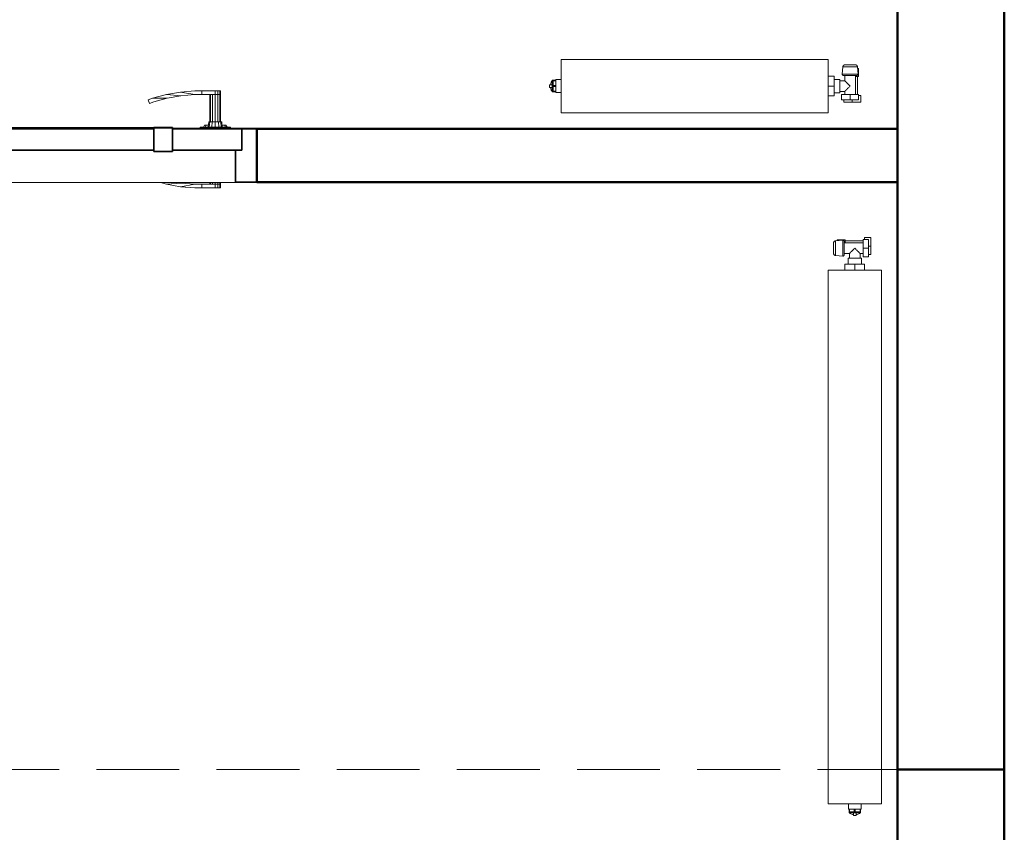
# Model space of a CAD drawing. Header units: millimetres. Extents: x 26623 to 48924, y 4737 to 39091.
# Tile 35 of 89: x 32019 to 33863, y 33850 to 35372. Entities that reach past the tile are written whole.
import ezdxf

# ---------------------------------------------------------------- set-up
doc = ezdxf.new("R2010")
doc.units = ezdxf.units.MM
doc.linetypes.add('ADSK_Скрыто', pattern=[300, 150, -150])
doc.linetypes.add('ADSK_Штриховая_ш3 п1_5', pattern=[225, 150, -75])
for name, color, linetype, lineweight in [('A-COLS-____-MCUT', 52, 'Continuous', 50), ('A-COLS-____-OTLN', 52, 'Continuous', 20), ('A-DETL-____-HDLN', 90, 'ADSK_Скрыто', 9), ('A-DETL-____-MBND', 5, 'ADSK_Штриховая_ш3 п1_5', 20), ('A-DOOR-____-MCUT', 31, 'Continuous', 35), ('A-DOOR-____-OTLN', 31, 'Continuous', 20), ('A-GENM-____-MCUT', 13, 'Continuous', 50), ('A-GENM-____-OTLN', 13, 'Continuous', 20), ('A-PART-____-OTLN', 2, 'Continuous', 20), ('A-WALL-____-MCUT', 113, 'Continuous', 50), ('A-WALL-____-OTLN', 113, 'Continuous', 20), ('M-EQPM-____-OTLN', 50, 'Continuous', 20), ('S-BEAM-____-OTLN', 12, 'Continuous', 20)]:
    doc.layers.add(name, color=color, linetype=linetype, lineweight=lineweight)

# ---------------------------------------------------------------- blocks, each defined once
blk = doc.blocks.new('Прямая форма - V line-610356-В_Этаж 03_Водопровод')
at = {"layer": 'A-DETL-____-MBND', "color": 253}
blk.add_line((-150, 6540), (-150, 4604), dxfattribs=at)
blk = doc.blocks.new('Прямая форма - BMR - 002-610357-В_Этаж 03_Водопровод')
blk.add_blockref('Прямая форма - V line-610356-В_Этаж 03_Водопровод', (0, 0))
blk = doc.blocks.new('Прямая форма - V line-610122-В_Этаж 03_Водопровод')
at = {"layer": 'A-DOOR-____-MCUT', "color": 53}
for p, q in [((-372, 0), (-400, 0)), ((-400, 0), (-400, -100)), ((-242, 0), (-372, 0)), ((-372, 0), (-372, -40)), ((-372, -40), (-372, 0)), ((-207, 2.5), (-242, 2.5)), ((-242, 2.5), (-242, -42.5)), ((-242, -40), (-242, 0)), ((-207, -42.5), (-207, 2.5)), ((207, 0), (-207, 0)), ((-207, 0), (-207, -40)), ((242, 2.5), (207, 2.5)), ((207, 2.5), (207, -42.5)), ((207, -40), (207, 0)), ((242, -42.5), (242, 2.5)), ((372, 0), (242, 0)), ((242, 0), (242, -40)), ((400, 0), (372, 0)), ((372, 0), (372, -40)), ((372, -40), (372, 0)), ((400, -100), (400, 0)), ((-372, -40), (-242, -40)), ((-360, -40), (-372, -40)), ((-360, -100), (-360, -40)), ((-242, -42.5), (-207, -42.5)), ((-207, -40), (207, -40)), ((207, -42.5), (242, -42.5)), ((242, -40), (372, -40)), ((360, -40), (360, -100)), ((372, -40), (360, -40)), ((-400, -100), (-360, -100)), ((360, -100), (400, -100))]:
    blk.add_line(p, q, dxfattribs=at)
at = {"layer": 'A-DOOR-____-OTLN', "color": 253}
for p, q in [((196.5, 54.1), (204.6, 57.1)), ((204.6, 57.1), (230.5, 64)), ((204.6, 57.1), (232, 57.2)), ((232, 57.2), (206.7, 50.4)), ((230.5, 64), (256.9, 68.7)), ((230.5, 64), (257.8, 61.7)), ((257.8, 61.7), (232, 57.2)), ((283.6, 71), (256.9, 68.7)), ((256.9, 68.7), (283.9, 64)), ((257.8, 61.7), (283.9, 64)), ((297, 71), (283.6, 71)), ((283.9, 64), (297, 64)), ((297, 71), (322, 71)), ((297, 64), (297, 71)), ((297, 64), (297, 71)), ((322, 64), (297, 64)), ((312, 13), (312, 64)), ((313.3, 64), (313.3, 13)), ((317, 64), (317, 13)), ((322, 71), (327, 71)), ((322, 64), (322, 71)), ((327, 64), (322, 64)), ((322, 13), (322, 64)), ((327, 64), (322, 64)), ((327, 71), (330.7, 71)), ((327, 64), (327, 71)), ((330.7, 64), (327, 64)), ((327, 13), (327, 64)), ((327, 64), (330.7, 64)), ((330.7, 71), (332, 71)), ((330.7, 64), (330.7, 71)), ((332, 64), (330.7, 64)), ((330.7, 64), (332, 64)), ((330.7, 13), (330.7, 64)), ((332, 64), (332, 71)), ((332, 13), (332, 64)), ((198.8, 47.5), (196.5, 54.1)), ((206.7, 50.4), (198.8, 47.5)), ((-207, 2.5), (-203.6, 2.5)), ((-203.6, 2.5), (-200.3, 2.5)), ((-203.6, 1), (-203.6, 2.5)), ((-200.3, 2.5), (-197, 2.5)), ((-200.3, 1), (-200.3, 2.5)), ((-197, 2.5), (-193.9, 2.5)), ((-197, 1), (-197, 2.5)), ((-193.9, 2.5), (-190.9, 2.5)), ((-193.9, 1), (-193.9, 2.5)), ((-190.9, 2.5), (-188, 2.5)), ((-190.9, 1), (-190.9, 2.5)), ((-188, 2.5), (-185.3, 2.5)), ((-188, 1), (-188, 2.5)), ((-185.3, 2.5), (-182.7, 2.5)), ((-185.3, 1), (-185.3, 2.5)), ((-182.7, 2.5), (-180.3, 2.5)), ((-182.7, 1), (-182.7, 2.5)), ((-180.3, 2.5), (-177.9, 2.5)), ((-180.3, 1), (-180.3, 2.5)), ((-177.9, 2.5), (-175.8, 2.5)), ((-177.9, 1), (-177.9, 2.5)), ((-175.8, 2.5), (-173.8, 2.5)), ((-175.8, 1), (-175.8, 2.5)), ((-173.8, 2.5), (-172, 2.5)), ((-173.8, 1), (-173.8, 2.5)), ((-172, 2.5), (0, 2.5)), ((-172, 1), (-172, 2.5)), ((0, 2.5), (172, 2.5)), ((172, 2.5), (173.8, 2.5)), ((172, 1), (172, 2.5)), ((173.8, 2.5), (175.8, 2.5)), ((173.8, 1), (173.8, 2.5)), ((175.8, 2.5), (177.9, 2.5)), ((175.8, 1), (175.8, 2.5)), ((177.9, 2.5), (180.3, 2.5)), ((177.9, 1), (177.9, 2.5)), ((180.3, 2.5), (182.7, 2.5)), ((180.3, 1), (180.3, 2.5)), ((182.7, 2.5), (185.3, 2.5)), ((182.7, 1), (182.7, 2.5)), ((185.3, 2.5), (188, 2.5)), ((185.3, 1), (185.3, 2.5)), ((188, 2.5), (190.9, 2.5)), ((188, 1), (188, 2.5)), ((190.9, 2.5), (193.9, 2.5)), ((190.9, 1), (190.9, 2.5)), ((193.9, 2.5), (197, 2.5)), ((193.9, 1), (193.9, 2.5)), ((197, 2.5), (200.3, 2.5)), ((197, 1), (197, 2.5)), ((200.3, 2.5), (203.6, 2.5)), ((200.3, 1), (200.3, 2.5)), ((203.6, 2.5), (207, 2.5)), ((203.6, 1), (203.6, 2.5)), ((350.5, 3), (293.5, 3)), ((293.5, 3), (293.5, 1)), ((300, 3), (302, 7)), ((304.7, 7), (302, 7)), ((302.9, 3), (304.7, 7)), ((304.7, 7), (309.4, 7)), ((309, 3), (310, 13)), ((311.6, 13), (310, 13)), ((310.7, 3), (311.6, 13)), ((311.6, 13), (316, 13)), ((316, 13), (315.5, 3)), ((316, 13), (322, 13)), ((322, 13), (328, 13)), ((322, 13), (322, 3)), ((328, 13), (332.4, 13)), ((328, 13), (328.5, 3)), ((332.4, 13), (334, 13)), ((332.4, 13), (333.3, 3)), ((334, 13), (335, 3)), ((334.6, 7), (339.3, 7)), ((339.3, 7), (342, 7)), ((339.3, 7), (341.1, 3)), ((342, 7), (344, 3)), ((350.5, 1), (350.5, 3)), ((230.5, -104), (219.3, -101)), ((257.8, -101.7), (230.5, -104)), ((230.5, -104), (256.9, -108.7)), ((253.7, -101), (257.8, -101.7)), ((283.9, -104), (256.9, -108.7)), ((256.9, -108.7), (283.6, -111)), ((257.8, -101.7), (283.9, -104)), ((297, -104), (283.9, -104)), ((297, -111), (297, -104)), ((297, -104), (322, -104)), ((297, -111), (297, -104)), ((312, -104), (312, -101)), ((313.3, -101), (313.3, -104)), ((317, -101), (317, -104)), ((322, -104), (322, -101)), ((327, -104), (322, -104)), ((322, -104), (327, -104)), ((322, -111), (322, -104)), ((327, -104), (327, -101)), ((330.7, -104), (327, -104)), ((327, -104), (330.7, -104)), ((327, -111), (327, -104)), ((330.7, -104), (330.7, -101)), ((332, -104), (330.7, -104)), ((330.7, -104), (332, -104)), ((330.7, -111), (330.7, -104)), ((332, -104), (332, -101)), ((332, -111), (332, -104)), ((283.6, -111), (297, -111)), ((322, -111), (297, -111)), ((327, -111), (322, -111)), ((330.7, -111), (327, -111)), ((332, -111), (330.7, -111))]:
    blk.add_line(p, q, dxfattribs=at)
blk = doc.blocks.new('Прямая форма - კარ1-612511-В_Этаж 03_Водопровод')
blk.add_blockref('Прямая форма - V line-610122-В_Этаж 03_Водопровод', (400, 100))
blk = doc.blocks.new('Прямая форма - V line-612541-В_Этаж 03_Водопровод')
at = {"layer": 'A-WALL-____-MCUT', "color": 9}
blk.add_line((7702.2, 200), (400, 200), dxfattribs=at)
blk = doc.blocks.new('Прямая форма - SW - 019-612542-В_Этаж 03_Водопровод')
blk.add_blockref('Прямая форма - V line-612541-В_Этаж 03_Водопровод', (0, 0))
blk = doc.blocks.new('Прямая форма - Timber - Floor-613062-В_Этаж 03_Водопровод')
at = {"layer": 'A-DETL-____-MBND', "color": 253}
blk.add_line((-4394.9, -3940), (-199.9, -3940), dxfattribs=at)
blk = doc.blocks.new('Прямая форма - SLA - 009-613065-В_Этаж 03_Водопровод')
blk.add_blockref('Прямая форма - Timber - Floor-613062-В_Этаж 03_Водопровод', (0, 0))
blk = doc.blocks.new('Family - Timber - Floor-613069-В_Этаж 03_Водопровод')
at = {"layer": 'A-DETL-____-MBND', "color": 253}
blk.add_line((-4394.9, -3940), (-199.9, -3940), dxfattribs=at)
blk = doc.blocks.new('Прямая форма - V line-613092-В_Этаж 03_Водопровод')
at = {"layer": 'A-COLS-____-MCUT', "color": 9}
for p, q in [((100, 150), (-100, 150)), ((-100, 150), (-100, -150)), ((100, -150), (100, 150)), ((-100, -150), (100, -150))]:
    blk.add_line(p, q, dxfattribs=at)
blk = doc.blocks.new('Прямая форма - CRE - 001-613093-В_Этаж 03_Водопровод')
blk.add_blockref('Прямая форма - V line-613092-В_Этаж 03_Водопровод', (0, 0))
blk = doc.blocks.new('Прямая форма - V line-613109-В_Этаж 03_Водопровод')
at = {"layer": 'A-WALL-____-MCUT', "color": 9}
for p, q in [((2170, 100), (970.3, 100)), ((970.3, 100), (970.3, 0)), ((2170, 0), (2170, 100)), ((970.3, 0), (2170, 0))]:
    blk.add_line(p, q, dxfattribs=at)
blk = doc.blocks.new('Прямая форма - SW - 017-613110-В_Этаж 03_Водопровод')
blk.add_blockref('Прямая форма - V line-613109-В_Этаж 03_Водопровод', (0, 0))
blk = doc.blocks.new('Family - კარ1-613112-В_Этаж 03_Водопровод')
at = {"layer": 'A-GENM-____-MCUT', "lineweight": 9}
for p, q in [((400, 101), (-400, 101)), ((-400, 101), (-400, -1)), ((400, -1), (400, 101)), ((-400, -1), (400, -1))]:
    blk.add_line(p, q, dxfattribs=at)
blk = doc.blocks.new('Прямая форма - V line-613630-В_Этаж 03_Водопровод')
at = {"layer": 'A-WALL-____-MCUT', "color": 9}
for p, q in [((7702.2, 0), (3930, 0)), ((3930, 0), (3930, -200)), ((3930, -200), (7702.2, -200))]:
    blk.add_line(p, q, dxfattribs=at)
blk = doc.blocks.new('Прямая форма - SW - 019-613631-В_Этаж 03_Водопровод')
blk.add_blockref('Прямая форма - V line-613630-В_Этаж 03_Водопровод', (0, 0))
blk = doc.blocks.new('V line_ifc_RVT-1-В_Этаж 03_Водопровод')
at = {"layer": 'A-COLS-____-OTLN', "color": 253, "lineweight": 20, "rotation": 180}
blk.add_blockref('Прямая форма - CRE - 001-613093-В_Этаж 03_Водопровод', (33763.2, 33817.6), dxfattribs=at)
at = {"layer": 'A-DOOR-____-OTLN', "color": 253, "lineweight": 20}
blk.add_blockref('Прямая форма - კარ1-612511-В_Этаж 03_Водопровод', (31663.6, 35067.6), dxfattribs=at)
at = {"layer": 'A-GENM-____-OTLN', "color": 253, "lineweight": 20}
for name, p in [('Прямая форма - SLA - 009-613065-В_Этаж 03_Водопровод', (33863.1, 37907.6)), ('Family - კარ1-613112-В_Этаж 03_Водопровод', (32063.6, 35067.6))]:
    blk.add_blockref(name, p, dxfattribs=at)
at = {"layer": 'A-PART-____-OTLN', "color": 253, "lineweight": 20}
blk.add_blockref('Family - Timber - Floor-613069-В_Этаж 03_Водопровод', (33863.1, 37907.6), dxfattribs=at)
at = {"layer": 'A-WALL-____-OTLN', "color": 253, "lineweight": 20, "rotation": 90}
for name, p in [('Прямая форма - SW - 019-613631-В_Этаж 03_Водопровод', (33663.2, 30037.6)), ('Прямая форма - SW - 019-612542-В_Этаж 03_Водопровод', (34063.2, 30037.6))]:
    blk.add_blockref(name, p, dxfattribs=at)
at = {"layer": 'A-WALL-____-OTLN', "color": 253, "lineweight": 20}
blk.add_blockref('Прямая форма - SW - 017-613110-В_Этаж 03_Водопровод', (31493.2, 35067.6), dxfattribs=at)
at = {"layer": 'S-BEAM-____-OTLN', "color": 253, "lineweight": 20, "rotation": 270}
blk.add_blockref('Прямая форма - BMR - 002-610357-В_Этаж 03_Водопровод', (27123.2, 33817.6), dxfattribs=at)
blk = doc.blocks.new('ADSK_Радиатор универсальный_Боковое подключение_Клапаны - Радиатор 600х1000-V50-В_Этаж 03_Водопровод')
at = {"layer": 'A-DETL-____-HDLN', "flags": 128}
for points in [[(-554, 0), (-554, 0), (-554, 0), (-553.9, 0), (-553.8, 0)], [(-553.8, 0), (-553.9, 0), (-553.9, 0), (-554, 0), (-554, 0), (-554, 0)], [(-528, 0), (-528, 0), (-528, 0), (-528.1, 0), (-528.2, 0), (-528.3, 0)], [(-528.2, 0), (-528.1, 0), (-528.1, 0), (-528, 0), (-528, 0), (-528, 0)], [(-549.8, -20), (-549.9, -20), (-549.9, -20), (-550, -20), (-550, -20), (-550, -20), (-550, -20)], [(-550, -20), (-550, -20), (-550, -20), (-549.9, -20), (-549.9, -20), (-549.8, -20), (-549.7, -20)], [(-532, -20), (-532, -20), (-532, -20), (-532.1, -20), (-532.1, -20), (-532.2, -20), (-532.3, -20)], [(-532.3, -20), (-532.2, -20), (-532.1, -20), (-532.1, -20), (-532, -20), (-532, -20), (-532, -20), (-532, -20)]]:
    blk.add_lwpolyline(points, dxfattribs=at)
at = {"layer": 'M-EQPM-____-OTLN'}
for p, q in [((500, 70), (-500, 70)), ((-500, 70), (-500, -30)), ((-500, 70), (500, 70)), ((-500, -30), (-500, 70)), ((500, -30), (500, 70)), ((500, 70), (500, -30)), ((-561, 50), (-545, 50)), ((-561, 38), (-561, 50)), ((-557, 38), (-561, 38)), ((-557, 46), (-541, 46)), ((-557, 36), (-557, 46)), ((-545, 50), (-529, 50)), ((-545, 50), (-545, 46)), ((-541, 46), (-525, 46)), ((-541, 46), (-541, 36)), ((-529, 46), (-529, 50)), ((-525, 36), (-525, 46)), ((-511, 20), (-511, 38.5)), ((-500, 38.5), (-511, 38.5)), ((-541, 36), (-557, 36)), ((-555, 36), (-555, 2)), ((-551, 36), (-551, 0)), ((-525, 36), (-541, 36)), ((-531, 30), (-531, 36)), ((-522, 30), (-531, 30)), ((-511, 32.5), (-522, 32.5)), ((-522, 32.5), (-522, 7.5)), ((-511, 1.5), (-511, 20)), ((-500, 20), (-511, 20)), ((510, 32), (500, 32)), ((510, 30.9), (510, 32)), ((510, 30.8), (510, 29.9)), ((510, 30.8), (515, 30.8)), ((515, 29.9), (510, 29.9)), ((510, 21.1), (510, 29.8)), ((510, 20.9), (510, 19.1)), ((510, 20.9), (515, 20.9)), ((515, 19.1), (510, 19.1)), ((510, 10.2), (510, 18.9)), ((517, 30.8), (515, 30.8)), ((515, 29.9), (515, 30.8)), ((515, 29.9), (515, 20.9)), ((515, 19.1), (515, 20.9)), ((515, 19.1), (515, 10.1)), ((517, 30.5), (517, 30.8)), ((517, 9.2), (517, 30.8)), ((517, 22.5), (522, 22.5)), ((522, 17.5), (522, 22.5)), ((-556.5, 2), (-556.5, -13)), ((-551, 2), (-556.5, 2)), ((-551, 0), (-531, 0)), ((-531, 0), (-531, 10)), ((-531, 10), (-522, 10)), ((-522, 7.5), (-511, 7.5)), ((-500, 1.5), (-511, 1.5)), ((500, 8), (510, 8)), ((510, 10.1), (510, 9.2)), ((510, 10.1), (515, 10.1)), ((515, 9.2), (510, 9.2)), ((510, 8), (510, 9.1)), ((515, 9.2), (515, 10.1)), ((515, 9.2), (517, 9.2)), ((517, 17.5), (522, 17.5)), ((517, 9.2), (517, 9.5)), ((-556.5, -13), (-555.2, -13)), ((-556, -2.3), (-554.9, -15.8)), ((-556, -2.3), (-526, -2.3)), ((-554.9, -15.8), (-527.1, -15.8)), ((-527.1, -15.8), (-526, -2.3)), ((-500, -30), (500, -30)), ((500, -30), (-500, -30))]:
    blk.add_line(p, q, dxfattribs=at)
at = {"layer": 'M-EQPM-____-OTLN', "flags": 128}
for points in [[(515, 30.8), (515.5, 30.7), (516, 30.6)], [(517, 29.9), (517.8, 29), (518.6, 27.5), (519.6, 24.3), (519.8, 22.5)], [(515, 9.2), (515.5, 9.3), (516, 9.4)], [(517, 10.1), (517.8, 11), (518.6, 12.5), (519.6, 15.7), (519.8, 17.5)], [(-556, -2.3), (-556, -2.3), (-556, -2.2), (-556, -2.1), (-556, -2), (-556, -1.9), (-556, -1.9), (-556, -1.8), (-556, -1.7), (-556, -1.6), (-555.9, -1.5), (-555.9, -1.5), (-555.9, -1.4), (-555.9, -1.3), (-555.9, -1.2), (-555.8, -1.2), (-555.8, -1.1), (-555.7, -1), (-555.7, -1), (-555.7, -0.9), (-555.6, -0.8), (-555.6, -0.8), (-555.5, -0.7), (-555.5, -0.6), (-555.4, -0.6), (-555.4, -0.5), (-555.3, -0.5), (-555.2, -0.4), (-555.2, -0.4), (-555.1, -0.3), (-555, -0.3), (-555, -0.2), (-554.9, -0.2), (-554.8, -0.2), (-554.7, -0.1), (-554.7, -0.1), (-554.6, -0.1), (-554.5, -0.1), (-554.4, 0), (-554.4, 0), (-554.3, 0), (-554.2, 0), (-554.1, 0), (-554, 0), (-554, 0)], [(-550, -20), (-550.2, -20), (-550.4, -20), (-550.6, -20), (-550.8, -19.9), (-551, -19.9), (-551.2, -19.9), (-551.4, -19.8), (-551.6, -19.7), (-551.8, -19.7), (-551.9, -19.6), (-552.1, -19.5), (-552.3, -19.4), (-552.5, -19.3), (-552.7, -19.2), (-552.8, -19.1), (-553, -19), (-553.1, -18.9), (-553.3, -18.8), (-553.4, -18.6), (-553.6, -18.5), (-553.7, -18.3), (-553.9, -18.2), (-554, -18), (-554.1, -17.9), (-554.2, -17.7), (-554.3, -17.5), (-554.4, -17.4), (-554.5, -17.2), (-554.6, -17), (-554.7, -16.8), (-554.7, -16.6), (-554.8, -16.4), (-554.8, -16.2), (-554.9, -16), (-554.9, -15.8)], [(-554, 0), (-554, 0), (-554, 0), (-553.9, 0), (-553.8, 0), (-553.7, 0), (-553.6, 0), (-553.5, 0), (-553.3, 0), (-553.2, 0), (-553, 0), (-552.8, 0), (-552.5, 0), (-552.3, 0), (-552, 0), (-551.7, 0), (-551.4, 0), (-551.1, 0), (-550.8, 0)], [(-528, 0), (-528, 0), (-528, 0), (-528.1, 0), (-528.2, 0), (-528.3, 0), (-528.4, 0), (-528.5, 0), (-528.7, 0), (-528.8, 0), (-529, 0), (-529.2, 0), (-529.5, 0), (-529.7, 0), (-530, 0), (-530.3, 0), (-530.6, 0), (-530.9, 0), (-531.2, 0), (-531.6, 0), (-531.9, 0), (-532.3, 0), (-532.7, 0), (-533.1, 0), (-533.5, 0), (-534, 0), (-534.4, 0), (-534.9, 0), (-535.3, 0), (-535.8, 0), (-536.3, 0), (-536.8, 0), (-537.3, 0), (-537.8, 0), (-538.3, 0), (-538.8, 0), (-539.3, 0), (-539.8, 0), (-540.3, 0), (-540.9, 0), (-541.4, 0), (-541.9, 0), (-542.4, 0), (-542.9, 0), (-543.4, 0), (-544, 0), (-544.5, 0), (-545, 0), (-545.4, 0), (-545.9, 0), (-546.4, 0), (-546.9, 0), (-547.3, 0), (-547.8, 0), (-548.2, 0), (-548.7, 0), (-549.1, 0), (-549.5, 0), (-549.9, 0), (-550.2, 0), (-550.6, 0), (-550.9, 0), (-551.3, 0), (-551.6, 0), (-551.9, 0), (-552.1, 0), (-552.4, 0), (-552.6, 0), (-552.9, 0), (-553.1, 0), (-553.2, 0), (-553.4, 0), (-553.6, 0), (-553.7, 0), (-553.8, 0), (-553.9, 0), (-553.9, 0), (-554, 0), (-554, 0), (-554, 0)], [(-527.1, -15.8), (-527.1, -16), (-527.2, -16.2), (-527.2, -16.4), (-527.3, -16.6), (-527.3, -16.8), (-527.4, -17), (-527.5, -17.2), (-527.6, -17.4), (-527.7, -17.5), (-527.8, -17.7), (-527.9, -17.9), (-528, -18), (-528.1, -18.2), (-528.3, -18.3), (-528.4, -18.5), (-528.6, -18.6), (-528.7, -18.8), (-528.9, -18.9), (-529, -19), (-529.2, -19.1), (-529.3, -19.2), (-529.5, -19.3), (-529.7, -19.4), (-529.9, -19.5), (-530.1, -19.6), (-530.2, -19.7), (-530.4, -19.7), (-530.6, -19.8), (-530.8, -19.9), (-531, -19.9), (-531.2, -19.9), (-531.4, -20), (-531.6, -20), (-531.8, -20), (-532, -20)], [(-531.4, 0), (-531.1, 0), (-530.7, 0), (-530.4, 0), (-530.1, 0), (-529.9, 0), (-529.6, 0), (-529.4, 0), (-529.1, 0), (-528.9, 0), (-528.8, 0), (-528.6, 0), (-528.4, 0), (-528.3, 0), (-528.2, 0), (-528.1, 0), (-528.1, 0), (-528, 0), (-528, 0), (-528, 0)], [(-528, 0), (-527.9, 0), (-527.8, 0), (-527.8, 0), (-527.7, 0), (-527.6, 0), (-527.5, -0.1), (-527.4, -0.1), (-527.4, -0.1), (-527.3, -0.1), (-527.2, -0.2), (-527.1, -0.2), (-527.1, -0.2), (-527, -0.3), (-526.9, -0.3), (-526.9, -0.3), (-526.8, -0.4), (-526.7, -0.4), (-526.7, -0.5), (-526.6, -0.6), (-526.6, -0.6), (-526.5, -0.7), (-526.5, -0.7), (-526.4, -0.8), (-526.4, -0.9), (-526.3, -0.9), (-526.3, -1), (-526.2, -1.1), (-526.2, -1.1), (-526.2, -1.2), (-526.1, -1.3), (-526.1, -1.4), (-526.1, -1.4), (-526.1, -1.5), (-526, -1.6), (-526, -1.7), (-526, -1.7), (-526, -1.8), (-526, -1.9), (-526, -2), (-526, -2.1), (-526, -2.1), (-526, -2.2), (-526, -2.3), (-526, -2.3)], [(-546.3, -20), (-546.6, -20), (-546.9, -20), (-547.1, -20), (-547.4, -20), (-547.6, -20), (-547.9, -20), (-548.1, -20), (-548.3, -20), (-548.5, -20), (-548.7, -20), (-548.9, -20), (-549.1, -20), (-549.2, -20), (-549.4, -20), (-549.5, -20), (-549.6, -20), (-549.7, -20), (-549.8, -20), (-549.9, -20), (-549.9, -20), (-550, -20), (-550, -20), (-550, -20), (-550, -20)], [(-550, -20), (-550, -20), (-550, -20), (-549.9, -20), (-549.9, -20), (-549.8, -20), (-549.7, -20), (-549.6, -20), (-549.5, -20), (-549.4, -20), (-549.3, -20), (-549.1, -20), (-549, -20), (-548.8, -20), (-548.6, -20), (-548.4, -20), (-548.2, -20), (-548, -20), (-547.8, -20), (-547.5, -20), (-547.3, -20), (-547, -20), (-546.7, -20), (-546.5, -20), (-546.2, -20), (-545.9, -20), (-545.6, -20), (-545.2, -20), (-544.9, -20), (-544.6, -20), (-544.3, -20), (-543.9, -20), (-543.6, -20), (-543.2, -20), (-542.9, -20), (-542.5, -20), (-542.2, -20), (-541.8, -20), (-541.5, -20), (-541.1, -20), (-540.7, -20), (-540.4, -20), (-540, -20), (-539.7, -20), (-539.3, -20), (-539, -20), (-538.6, -20), (-538.3, -20), (-537.9, -20), (-537.6, -20), (-537.3, -20), (-536.9, -20), (-536.6, -20), (-536.3, -20), (-536, -20), (-535.7, -20), (-535.4, -20), (-535.1, -20), (-534.9, -20), (-534.6, -20), (-534.4, -20), (-534.1, -20), (-533.9, -20), (-533.7, -20), (-533.5, -20), (-533.3, -20), (-533.1, -20), (-532.9, -20), (-532.8, -20), (-532.6, -20), (-532.5, -20), (-532.4, -20), (-532.3, -20), (-532.2, -20), (-532.1, -20), (-532.1, -20), (-532, -20), (-532, -20), (-532, -20), (-532, -20)], [(-532, -20), (-532, -20), (-532, -20), (-532.1, -20), (-532.1, -20), (-532.2, -20), (-532.3, -20), (-532.4, -20), (-532.5, -20), (-532.6, -20), (-532.7, -20), (-532.9, -20), (-533, -20), (-533.2, -20), (-533.4, -20), (-533.6, -20), (-533.8, -20), (-534, -20), (-534.2, -20), (-534.5, -20), (-534.7, -20), (-535, -20), (-535.3, -20), (-535.5, -20), (-535.8, -20)]]:
    blk.add_lwpolyline(points, dxfattribs=at)
at = {"layer": 'M-EQPM-____-OTLN'}
for points, knots in [([(-541, 20), (-540.4, 20.6), (-539.1, 21.9), (-537.5, 23.5), (-536.4, 24.6), (-535.8, 25.2), (-535.4, 25.6), (-535, 26), (-534.5, 26.5), (-534.1, 26.9), (-533.7, 27.3), (-533.4, 27.6), (-533, 28), (-532.7, 28.3), (-532.3, 28.7), (-532, 28.9), (-531.8, 29.2), (-531.6, 29.5), (-531.4, 29.6), (-531.2, 29.8), (-531, 29.9), (-531, 30), (-531, 30)], [0, 0, 0, 0, 0.142857, 0.285714, 0.357143, 0.392857, 0.428571, 0.464286, 0.5, 0.535714, 0.571429, 0.607143, 0.642857, 0.678571, 0.714286, 0.75, 0.785714, 0.821429, 0.857143, 0.892857, 0.928571, 1, 1, 1, 1]), ([(-531, 10), (-531, 10), (-531, 10.1), (-531.2, 10.2), (-531.4, 10.4), (-531.6, 10.5), (-531.8, 10.8), (-532, 11.1), (-532.3, 11.3), (-532.7, 11.7), (-533, 12), (-533.4, 12.4), (-533.7, 12.7), (-534.1, 13.1), (-534.7, 13.7), (-535.2, 14.2), (-535.8, 14.8), (-536.4, 15.4), (-537.5, 16.5), (-539.1, 18.1), (-540.4, 19.4), (-541, 20)], [0, 0, 0, 0, 0.071429, 0.107143, 0.142857, 0.178571, 0.214286, 0.25, 0.285714, 0.321429, 0.357143, 0.392857, 0.428571, 0.464286, 0.5, 0.571429, 0.607143, 0.642857, 0.714286, 0.857143, 1, 1, 1, 1])]:
    blk.add_open_spline(points, degree=3, knots=knots, dxfattribs=at)
blk = doc.blocks.new('ADSK_Радиатор универсальный_Боковое подключение_Клапаны - Радиатор 600х500-1673213-В_Этаж 03_Водопровод')
at = {"layer": 'A-DETL-____-HDLN', "flags": 128}
for points in [[(-304, 0), (-304, 0), (-304, 0), (-303.9, 0), (-303.8, 0)], [(-303.8, 0), (-303.9, 0), (-303.9, 0), (-304, 0), (-304, 0), (-304, 0)], [(-278, 0), (-278, 0), (-278, 0), (-278.1, 0), (-278.2, 0), (-278.3, 0)], [(-278.2, 0), (-278.1, 0), (-278.1, 0), (-278, 0), (-278, 0), (-278, 0)], [(-299.8, -20), (-299.9, -20), (-299.9, -20), (-300, -20), (-300, -20), (-300, -20), (-300, -20)], [(-300, -20), (-300, -20), (-300, -20), (-299.9, -20), (-299.9, -20), (-299.8, -20), (-299.7, -20)], [(-282, -20), (-282, -20), (-282, -20), (-282.1, -20), (-282.1, -20), (-282.2, -20), (-282.3, -20)], [(-282.3, -20), (-282.2, -20), (-282.1, -20), (-282.1, -20), (-282, -20), (-282, -20), (-282, -20), (-282, -20)]]:
    blk.add_lwpolyline(points, dxfattribs=at)
at = {"layer": 'M-EQPM-____-OTLN'}
for p, q in [((250, 70), (-250, 70)), ((-250, 70), (-250, -30)), ((-250, 70), (250, 70)), ((-250, -30), (-250, 70)), ((250, -30), (250, 70)), ((250, 70), (250, -30)), ((-311, 50), (-295, 50)), ((-311, 38), (-311, 50)), ((-307, 38), (-311, 38)), ((-307, 46), (-291, 46)), ((-307, 36), (-307, 46)), ((-295, 50), (-279, 50)), ((-295, 50), (-295, 46)), ((-291, 46), (-275, 46)), ((-291, 46), (-291, 36)), ((-279, 46), (-279, 50)), ((-275, 36), (-275, 46)), ((-261, 20), (-261, 38.5)), ((-250, 38.5), (-261, 38.5)), ((-291, 36), (-307, 36)), ((-305, 36), (-305, 2)), ((-301, 36), (-301, 0)), ((-275, 36), (-291, 36)), ((-281, 30), (-281, 36)), ((-272, 30), (-281, 30)), ((-261, 32.5), (-272, 32.5)), ((-272, 32.5), (-272, 7.5)), ((-261, 1.5), (-261, 20)), ((-250, 20), (-261, 20)), ((260, 32), (250, 32)), ((260, 30.9), (260, 32)), ((260, 30.8), (260, 29.9)), ((260, 30.8), (265, 30.8)), ((265, 29.9), (260, 29.9)), ((260, 21.1), (260, 29.8)), ((260, 20.9), (260, 19.1)), ((260, 20.9), (265, 20.9)), ((265, 19.1), (260, 19.1)), ((260, 10.2), (260, 18.9)), ((267, 30.8), (265, 30.8)), ((265, 29.9), (265, 30.8)), ((265, 29.9), (265, 20.9)), ((265, 19.1), (265, 20.9)), ((265, 19.1), (265, 10.1)), ((267, 30.5), (267, 30.8)), ((267, 9.2), (267, 30.8)), ((267, 22.5), (272, 22.5)), ((272, 17.5), (272, 22.5)), ((-306.5, 2), (-306.5, -13)), ((-301, 2), (-306.5, 2)), ((-301, 0), (-281, 0)), ((-281, 0), (-281, 10)), ((-281, 10), (-272, 10)), ((-272, 7.5), (-261, 7.5)), ((-250, 1.5), (-261, 1.5)), ((250, 8), (260, 8)), ((260, 10.1), (260, 9.2)), ((260, 10.1), (265, 10.1)), ((265, 9.2), (260, 9.2)), ((260, 8), (260, 9.1)), ((265, 9.2), (265, 10.1)), ((265, 9.2), (267, 9.2)), ((267, 17.5), (272, 17.5)), ((267, 9.2), (267, 9.5)), ((-306.5, -13), (-305.2, -13)), ((-306, -2.3), (-304.9, -15.8)), ((-306, -2.3), (-276, -2.3)), ((-304.9, -15.8), (-277.1, -15.8)), ((-277.1, -15.8), (-276, -2.3)), ((-250, -30), (250, -30)), ((250, -30), (-250, -30))]:
    blk.add_line(p, q, dxfattribs=at)
at = {"layer": 'M-EQPM-____-OTLN', "flags": 128}
for points in [[(265, 30.8), (265.5, 30.7), (266, 30.6)], [(267, 29.9), (267.8, 29), (268.6, 27.5), (269.6, 24.3), (269.8, 22.5)], [(265, 9.2), (265.5, 9.3), (266, 9.4)], [(267, 10.1), (267.8, 11), (268.6, 12.5), (269.6, 15.7), (269.8, 17.5)], [(-306, -2.3), (-306, -2.3), (-306, -2.2), (-306, -2.1), (-306, -2), (-306, -1.9), (-306, -1.9), (-306, -1.8), (-306, -1.7), (-306, -1.6), (-305.9, -1.5), (-305.9, -1.5), (-305.9, -1.4), (-305.9, -1.3), (-305.9, -1.2), (-305.8, -1.2), (-305.8, -1.1), (-305.7, -1), (-305.7, -1), (-305.7, -0.9), (-305.6, -0.8), (-305.6, -0.8), (-305.5, -0.7), (-305.5, -0.6), (-305.4, -0.6), (-305.4, -0.5), (-305.3, -0.5), (-305.2, -0.4), (-305.2, -0.4), (-305.1, -0.3), (-305, -0.3), (-305, -0.2), (-304.9, -0.2), (-304.8, -0.2), (-304.7, -0.1), (-304.7, -0.1), (-304.6, -0.1), (-304.5, -0.1), (-304.4, 0), (-304.4, 0), (-304.3, 0), (-304.2, 0), (-304.1, 0), (-304, 0), (-304, 0)], [(-300, -20), (-300.2, -20), (-300.4, -20), (-300.6, -20), (-300.8, -19.9), (-301, -19.9), (-301.2, -19.9), (-301.4, -19.8), (-301.6, -19.7), (-301.8, -19.7), (-301.9, -19.6), (-302.1, -19.5), (-302.3, -19.4), (-302.5, -19.3), (-302.7, -19.2), (-302.8, -19.1), (-303, -19), (-303.1, -18.9), (-303.3, -18.8), (-303.4, -18.6), (-303.6, -18.5), (-303.7, -18.3), (-303.9, -18.2), (-304, -18), (-304.1, -17.9), (-304.2, -17.7), (-304.3, -17.5), (-304.4, -17.4), (-304.5, -17.2), (-304.6, -17), (-304.7, -16.8), (-304.7, -16.6), (-304.8, -16.4), (-304.8, -16.2), (-304.9, -16), (-304.9, -15.8)], [(-304, 0), (-304, 0), (-304, 0), (-303.9, 0), (-303.8, 0), (-303.7, 0), (-303.6, 0), (-303.5, 0), (-303.3, 0), (-303.2, 0), (-303, 0), (-302.8, 0), (-302.5, 0), (-302.3, 0), (-302, 0), (-301.7, 0), (-301.4, 0), (-301.1, 0), (-300.8, 0)], [(-278, 0), (-278, 0), (-278, 0), (-278.1, 0), (-278.2, 0), (-278.3, 0), (-278.4, 0), (-278.5, 0), (-278.7, 0), (-278.8, 0), (-279, 0), (-279.2, 0), (-279.5, 0), (-279.7, 0), (-280, 0), (-280.3, 0), (-280.6, 0), (-280.9, 0), (-281.2, 0), (-281.6, 0), (-281.9, 0), (-282.3, 0), (-282.7, 0), (-283.1, 0), (-283.5, 0), (-284, 0), (-284.4, 0), (-284.9, 0), (-285.3, 0), (-285.8, 0), (-286.3, 0), (-286.8, 0), (-287.3, 0), (-287.8, 0), (-288.3, 0), (-288.8, 0), (-289.3, 0), (-289.8, 0), (-290.3, 0), (-290.9, 0), (-291.4, 0), (-291.9, 0), (-292.4, 0), (-292.9, 0), (-293.4, 0), (-294, 0), (-294.5, 0), (-295, 0), (-295.4, 0), (-295.9, 0), (-296.4, 0), (-296.9, 0), (-297.3, 0), (-297.8, 0), (-298.2, 0), (-298.7, 0), (-299.1, 0), (-299.5, 0), (-299.9, 0), (-300.2, 0), (-300.6, 0), (-300.9, 0), (-301.3, 0), (-301.6, 0), (-301.9, 0), (-302.1, 0), (-302.4, 0), (-302.6, 0), (-302.9, 0), (-303.1, 0), (-303.2, 0), (-303.4, 0), (-303.6, 0), (-303.7, 0), (-303.8, 0), (-303.9, 0), (-303.9, 0), (-304, 0), (-304, 0), (-304, 0)], [(-277.1, -15.8), (-277.1, -16), (-277.2, -16.2), (-277.2, -16.4), (-277.3, -16.6), (-277.3, -16.8), (-277.4, -17), (-277.5, -17.2), (-277.6, -17.4), (-277.7, -17.5), (-277.8, -17.7), (-277.9, -17.9), (-278, -18), (-278.1, -18.2), (-278.3, -18.3), (-278.4, -18.5), (-278.6, -18.6), (-278.7, -18.8), (-278.9, -18.9), (-279, -19), (-279.2, -19.1), (-279.3, -19.2), (-279.5, -19.3), (-279.7, -19.4), (-279.9, -19.5), (-280.1, -19.6), (-280.2, -19.7), (-280.4, -19.7), (-280.6, -19.8), (-280.8, -19.9), (-281, -19.9), (-281.2, -19.9), (-281.4, -20), (-281.6, -20), (-281.8, -20), (-282, -20)], [(-281.4, 0), (-281.1, 0), (-280.7, 0), (-280.4, 0), (-280.1, 0), (-279.9, 0), (-279.6, 0), (-279.4, 0), (-279.1, 0), (-278.9, 0), (-278.8, 0), (-278.6, 0), (-278.4, 0), (-278.3, 0), (-278.2, 0), (-278.1, 0), (-278.1, 0), (-278, 0), (-278, 0), (-278, 0)], [(-278, 0), (-277.9, 0), (-277.8, 0), (-277.8, 0), (-277.7, 0), (-277.6, 0), (-277.5, -0.1), (-277.4, -0.1), (-277.4, -0.1), (-277.3, -0.1), (-277.2, -0.2), (-277.1, -0.2), (-277.1, -0.2), (-277, -0.3), (-276.9, -0.3), (-276.9, -0.3), (-276.8, -0.4), (-276.7, -0.4), (-276.7, -0.5), (-276.6, -0.6), (-276.6, -0.6), (-276.5, -0.7), (-276.5, -0.7), (-276.4, -0.8), (-276.4, -0.9), (-276.3, -0.9), (-276.3, -1), (-276.2, -1.1), (-276.2, -1.1), (-276.2, -1.2), (-276.1, -1.3), (-276.1, -1.4), (-276.1, -1.4), (-276.1, -1.5), (-276, -1.6), (-276, -1.7), (-276, -1.7), (-276, -1.8), (-276, -1.9), (-276, -2), (-276, -2.1), (-276, -2.1), (-276, -2.2), (-276, -2.3), (-276, -2.3)], [(-296.3, -20), (-296.6, -20), (-296.9, -20), (-297.1, -20), (-297.4, -20), (-297.6, -20), (-297.9, -20), (-298.1, -20), (-298.3, -20), (-298.5, -20), (-298.7, -20), (-298.9, -20), (-299.1, -20), (-299.2, -20), (-299.4, -20), (-299.5, -20), (-299.6, -20), (-299.7, -20), (-299.8, -20), (-299.9, -20), (-299.9, -20), (-300, -20), (-300, -20), (-300, -20), (-300, -20)], [(-300, -20), (-300, -20), (-300, -20), (-299.9, -20), (-299.9, -20), (-299.8, -20), (-299.7, -20), (-299.6, -20), (-299.5, -20), (-299.4, -20), (-299.3, -20), (-299.1, -20), (-299, -20), (-298.8, -20), (-298.6, -20), (-298.4, -20), (-298.2, -20), (-298, -20), (-297.8, -20), (-297.5, -20), (-297.3, -20), (-297, -20), (-296.7, -20), (-296.5, -20), (-296.2, -20), (-295.9, -20), (-295.6, -20), (-295.2, -20), (-294.9, -20), (-294.6, -20), (-294.3, -20), (-293.9, -20), (-293.6, -20), (-293.2, -20), (-292.9, -20), (-292.5, -20), (-292.2, -20), (-291.8, -20), (-291.5, -20), (-291.1, -20), (-290.7, -20), (-290.4, -20), (-290, -20), (-289.7, -20), (-289.3, -20), (-289, -20), (-288.6, -20), (-288.3, -20), (-287.9, -20), (-287.6, -20), (-287.3, -20), (-286.9, -20), (-286.6, -20), (-286.3, -20), (-286, -20), (-285.7, -20), (-285.4, -20), (-285.1, -20), (-284.9, -20), (-284.6, -20), (-284.4, -20), (-284.1, -20), (-283.9, -20), (-283.7, -20), (-283.5, -20), (-283.3, -20), (-283.1, -20), (-282.9, -20), (-282.8, -20), (-282.6, -20), (-282.5, -20), (-282.4, -20), (-282.3, -20), (-282.2, -20), (-282.1, -20), (-282.1, -20), (-282, -20), (-282, -20), (-282, -20), (-282, -20)], [(-282, -20), (-282, -20), (-282, -20), (-282.1, -20), (-282.1, -20), (-282.2, -20), (-282.3, -20), (-282.4, -20), (-282.5, -20), (-282.6, -20), (-282.7, -20), (-282.9, -20), (-283, -20), (-283.2, -20), (-283.4, -20), (-283.6, -20), (-283.8, -20), (-284, -20), (-284.2, -20), (-284.5, -20), (-284.7, -20), (-285, -20), (-285.3, -20), (-285.5, -20), (-285.8, -20)]]:
    blk.add_lwpolyline(points, dxfattribs=at)
at = {"layer": 'M-EQPM-____-OTLN'}
for points, knots in [([(-291, 20), (-290.4, 20.6), (-289.1, 21.9), (-287.5, 23.5), (-286.4, 24.6), (-285.8, 25.2), (-285.4, 25.6), (-285, 26), (-284.5, 26.5), (-284.1, 26.9), (-283.7, 27.3), (-283.4, 27.6), (-283, 28), (-282.7, 28.3), (-282.3, 28.7), (-282, 28.9), (-281.8, 29.2), (-281.6, 29.5), (-281.4, 29.6), (-281.2, 29.8), (-281, 29.9), (-281, 30), (-281, 30)], [0, 0, 0, 0, 0.142857, 0.285714, 0.357143, 0.392857, 0.428571, 0.464286, 0.5, 0.535714, 0.571429, 0.607143, 0.642857, 0.678571, 0.714286, 0.75, 0.785714, 0.821429, 0.857143, 0.892857, 0.928571, 1, 1, 1, 1]), ([(-281, 10), (-281, 10), (-281, 10.1), (-281.2, 10.2), (-281.4, 10.4), (-281.6, 10.5), (-281.8, 10.8), (-282, 11.1), (-282.3, 11.3), (-282.7, 11.7), (-283, 12), (-283.4, 12.4), (-283.7, 12.7), (-284.1, 13.1), (-284.7, 13.7), (-285.2, 14.2), (-285.8, 14.8), (-286.4, 15.4), (-287.5, 16.5), (-289.1, 18.1), (-290.4, 19.4), (-291, 20)], [0, 0, 0, 0, 0.071429, 0.107143, 0.142857, 0.178571, 0.214286, 0.25, 0.285714, 0.321429, 0.357143, 0.392857, 0.428571, 0.464286, 0.5, 0.571429, 0.607143, 0.642857, 0.714286, 0.857143, 1, 1, 1, 1])]:
    blk.add_open_spline(points, degree=3, knots=knots, dxfattribs=at)

msp = doc.modelspace()

# ---------------------------------------------------------------- block references
at = {"lineweight": 9}
msp.add_blockref('V line_ifc_RVT-1-В_Этаж 03_Водопровод', (0, 0), dxfattribs=at)
at = {"layer": 'A-DETL-____-HDLN'}
for name, p, rotation in [('ADSK_Радиатор универсальный_Боковое подключение_Клапаны - Радиатор 600х500-1673213-В_Этаж 03_Водопровод', (33283.5, 35267.6), 180), ('ADSK_Радиатор универсальный_Боковое подключение_Клапаны - Радиатор 600х1000-V50-В_Этаж 03_Водопровод', (33563.2, 34402.9), 269.999999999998)]:
    msp.add_blockref(name, p, dxfattribs=dict(at, rotation=rotation))

doc.saveas('drawing.dxf')
